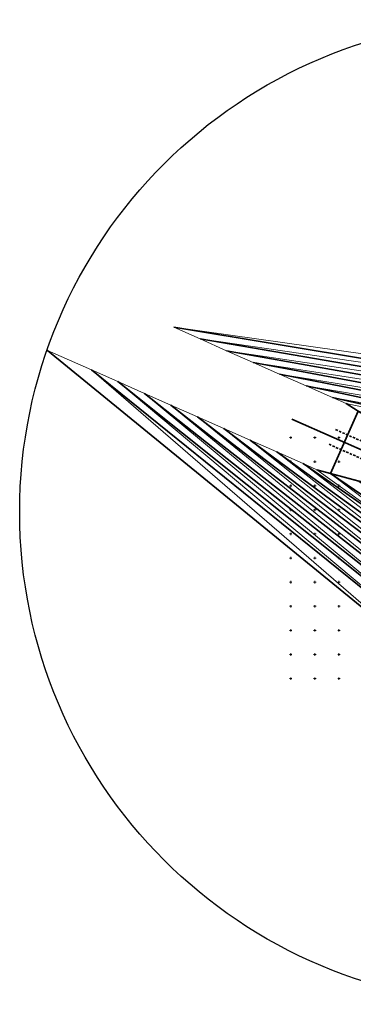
# Model space of a CAD drawing. Header units: metres. Extents: x -1013 to 1491576, y -5789570 to 1032.
# Tile 7 of 62: x -1013 to -322, y -1011 to 1032. Entities that reach past the tile are written whole.
import ezdxf
from ezdxf.xclip import XClip

# ---------------------------------------------------------------- set-up
doc = ezdxf.new("R2010")
doc.units = ezdxf.units.M
doc.header["$MEASUREMENT"] = 0
doc.header["$XCLIPFRAME"] = 0
doc.linetypes.add('Przerywana długa', pattern=[7.8, 5, -2.8])
doc.layers.add('700-L Mapa 1_1000 dwg', color=7, linetype='Continuous')
for name, color, linetype, lineweight in [('703-L Płaszczyzny podejścia 2D3', 152, 'Continuous', 30), ('703-L Płaszczyzny podejścia 2D38', 171, 'Continuous', 35), ('704-L Płaszczyzny podejścia 3D38', 171, 'Continuous', 35), ('704-L Płaszczyzny podejścia 3D93', 254, 'Continuous', 13), ('ex_02_DXF_MZ_5_Podzial_sekcyjny_krzyze7', 9, 'Continuous', 18)]:
    doc.layers.add(name, color=color, linetype=linetype, lineweight=lineweight)

# ---------------------------------------------------------------- blocks, each defined once
blk = doc.blocks.new('Rysunek_1_5', base_point=(-7447251.9, -5789835.3))
at = {"layer": 'ex_02_DXF_MZ_5_Podzial_sekcyjny_krzyze7', "color": 9, "linetype": 'Continuous', "lineweight": 18}
for p, q in [((-454.4, 164.7), (-449.4, 164.7)), ((-451.9, 162.2), (-451.9, 167.2)), ((-404.4, 164.7), (-399.4, 164.7)), ((-401.9, 162.2), (-401.9, 167.2)), ((-354.4, 164.7), (-349.4, 164.7)), ((-351.9, 162.2), (-351.9, 167.2)), ((-454.4, 114.7), (-449.4, 114.7)), ((-451.9, 112.2), (-451.9, 117.2)), ((-404.4, 114.7), (-399.4, 114.7)), ((-401.9, 112.2), (-401.9, 117.2)), ((-354.4, 114.7), (-349.4, 114.7)), ((-351.9, 112.2), (-351.9, 117.2)), ((-454.4, 64.7), (-449.4, 64.7)), ((-451.9, 62.2), (-451.9, 67.2)), ((-404.4, 64.7), (-399.4, 64.7)), ((-401.9, 62.2), (-401.9, 67.2)), ((-354.4, 64.7), (-349.4, 64.7)), ((-351.9, 62.2), (-351.9, 67.2)), ((-454.4, 14.7), (-449.4, 14.7)), ((-451.9, 12.2), (-451.9, 17.2)), ((-404.4, 14.7), (-399.4, 14.7)), ((-401.9, 12.2), (-401.9, 17.2)), ((-354.4, 14.7), (-349.4, 14.7)), ((-351.9, 12.2), (-351.9, 17.2)), ((-454.4, -35.3), (-449.4, -35.3)), ((-451.9, -37.8), (-451.9, -32.8)), ((-404.4, -35.3), (-399.4, -35.3)), ((-401.9, -37.8), (-401.9, -32.8)), ((-354.4, -35.3), (-349.4, -35.3)), ((-351.9, -37.8), (-351.9, -32.8)), ((-454.4, -85.3), (-449.4, -85.3)), ((-451.9, -87.8), (-451.9, -82.8)), ((-404.4, -85.3), (-399.4, -85.3)), ((-401.9, -87.8), (-401.9, -82.8)), ((-354.4, -85.3), (-349.4, -85.3)), ((-351.9, -87.8), (-351.9, -82.8)), ((-454.4, -135.3), (-449.4, -135.3)), ((-451.9, -137.8), (-451.9, -132.8)), ((-404.4, -135.3), (-399.4, -135.3)), ((-401.9, -137.8), (-401.9, -132.8)), ((-354.4, -135.3), (-349.4, -135.3)), ((-351.9, -137.8), (-351.9, -132.8)), ((-451.9, -187.8), (-451.9, -182.8)), ((-401.9, -187.8), (-401.9, -182.8)), ((-351.9, -187.8), (-351.9, -182.8)), ((-454.4, -185.3), (-449.4, -185.3)), ((-404.4, -185.3), (-399.4, -185.3)), ((-354.4, -185.3), (-349.4, -185.3)), ((-454.4, -235.3), (-449.4, -235.3)), ((-451.9, -237.8), (-451.9, -232.8)), ((-404.4, -235.3), (-399.4, -235.3)), ((-401.9, -237.8), (-401.9, -232.8)), ((-354.4, -235.3), (-349.4, -235.3)), ((-351.9, -237.8), (-351.9, -232.8)), ((-454.4, -285.3), (-449.4, -285.3)), ((-451.9, -287.8), (-451.9, -282.8)), ((-404.4, -285.3), (-399.4, -285.3)), ((-401.9, -287.8), (-401.9, -282.8)), ((-354.4, -285.3), (-349.4, -285.3)), ((-351.9, -287.8), (-351.9, -282.8)), ((-454.4, -335.3), (-449.4, -335.3)), ((-451.9, -337.8), (-451.9, -332.8)), ((-404.4, -335.3), (-399.4, -335.3)), ((-401.9, -337.8), (-401.9, -332.8)), ((-354.4, -335.3), (-349.4, -335.3)), ((-351.9, -337.8), (-351.9, -332.8))]:
    blk.add_line(p, q, dxfattribs=at)

msp = doc.modelspace()

# ---------------------------------------------------------------- linework, layer by layer
at = {"layer": '703-L Płaszczyzny podejścia 2D3', "color": 152, "linetype": 'Continuous', "lineweight": 30}
msp.add_circle((8.2, 10.4), 1021.7, dxfattribs=at)
at = {"layer": '703-L Płaszczyzny podejścia 2D38', "color": 171, "linetype": 'Continuous', "lineweight": 35}
for p, q in [((100.5, 262.1), (-694.3, 393.7)), ((-639.4, 369.4), (92.4, 243.8)), ((-956.2, 345.7), (-153.3, -310.8)), ((84.3, 225.5), (-584.6, 345.1)), ((-529.7, 320.8), (76.2, 207.2)), ((-139.8, -280.4), (-864.8, 305.2)), ((-474.9, 296.5), (68.1, 188.9)), ((-809.9, 280.9), (-131.7, -262.1)), ((60, 170.6), (-420, 272.2)), ((-123.6, -243.8), (-755, 256.6)), ((51.9, 152.4), (-365.1, 247.9)), ((-700.2, 232.3), (-115.5, -225.5)), ((-4.8, 24.4), (-336.8, 235.3)), ((-107.4, -207.2), (-645.3, 208)), ((-141.8, 66.9), (-449.3, 203.1)), ((-590.5, 183.6), (-99.3, -188.9)), ((-535.6, 159.3), (-91.2, -170.6)), ((-83.1, -152.4), (-480.8, 135)), ((-75, -134.1), (-425.9, 110.7)), ((-18.3, -6.1), (-397.6, 98.2))]:
    msp.add_line(p, q, dxfattribs=at)
at = {"layer": '703-L Płaszczyzny podejścia 2D38', "color": 171, "linetype": 'Przerywana długa', "lineweight": 35}
for p, q in [((-4.8, 24.4), (-360.4, 182)), ((-18.3, -6.1), (-373.9, 151.5))]:
    msp.add_line(p, q, dxfattribs=at)
at = {"layer": '704-L Płaszczyzny podejścia 3D38', "color": 171, "linetype": 'Continuous', "lineweight": 35, "flags": 128}
for points in [[(-369.3, 90.4), (-312.1, 219.6)], [(-310.8, 74.3), (-369.3, 90.4)], [(-66.9, -115.8), (-369.3, 90.4)], [(-369.3, 90.4), (-310.8, 74.3), (-58.8, -97.5)]]:
    msp.add_lwpolyline(points, dxfattribs=at)
at = {"layer": '704-L Płaszczyzny podejścia 3D93', "color": 254, "linetype": 'Continuous', "lineweight": 13, "flags": 128}
for points in [[(100.5, 262.1), (-639.4, 369.4), (-694.3, 393.7)], [(-694.3, 393.7), (100.5, 262.1)], [(-694.3, 393.7), (108.6, 280.4)], [(100.5, 262.1), (-694.3, 393.7)], [(92.4, 243.8), (-584.6, 345.1), (-639.4, 369.4)], [(-639.4, 369.4), (92.4, 243.8)], [(-639.4, 369.4), (100.5, 262.1)], [(92.4, 243.8), (-639.4, 369.4)], [(-153.3, -310.8), (-956.2, 345.7)], [(-956.2, 345.7), (-864.8, 305.2), (-153.3, -310.8)], [(84.3, 225.5), (-529.7, 320.8), (-584.6, 345.1)], [(-584.6, 345.1), (84.3, 225.5)], [(-584.6, 345.1), (92.4, 243.8)], [(84.3, 225.5), (-584.6, 345.1)], [(76.2, 207.2), (-474.9, 296.5), (-529.7, 320.8)], [(-529.7, 320.8), (76.2, 207.2)], [(-529.7, 320.8), (84.3, 225.5)], [(76.2, 207.2), (-529.7, 320.8)], [(-139.8, -280.4), (-864.8, 305.2)], [(-864.8, 305.2), (-809.9, 280.9), (-139.8, -280.4)], [(-864.8, 305.2), (-139.8, -280.4)], [(-153.3, -310.8), (-864.8, 305.2)], [(68.1, 188.9), (-420, 272.2), (-474.9, 296.5)], [(-474.9, 296.5), (68.1, 188.9)], [(-474.9, 296.5), (76.2, 207.2)], [(68.1, 188.9), (-474.9, 296.5)], [(-131.7, -262.1), (-809.9, 280.9)], [(-809.9, 280.9), (-755, 256.6), (-131.7, -262.1)], [(-809.9, 280.9), (-131.7, -262.1)], [(-139.8, -280.4), (-809.9, 280.9)], [(60, 170.6), (-365.1, 247.9), (-420, 272.2)], [(-420, 272.2), (60, 170.6)], [(-420, 272.2), (68.1, 188.9)], [(60, 170.6), (-420, 272.2)], [(-123.6, -243.8), (-755, 256.6)], [(-755, 256.6), (-700.2, 232.3), (-123.6, -243.8)], [(-755, 256.6), (-123.6, -243.8)], [(-131.7, -262.1), (-755, 256.6)], [(51.9, 152.4), (-336.8, 235.3), (-365.1, 247.9)], [(-365.1, 247.9), (51.9, 152.4)], [(-365.1, 247.9), (60, 170.6)], [(51.9, 152.4), (-365.1, 247.9)], [(-115.5, -225.5), (-700.2, 232.3)], [(-700.2, 232.3), (-645.3, 208), (-115.5, -225.5)], [(-700.2, 232.3), (-115.5, -225.5)], [(-123.6, -243.8), (-700.2, 232.3)], [(51.9, 152.4), (-312.1, 219.6), (-336.8, 235.3)], [(-336.8, 235.3), (51.9, 152.4)], [(-107.4, -207.2), (-645.3, 208)], [(-645.3, 208), (-590.5, 183.6), (-107.4, -207.2)], [(-645.3, 208), (-107.4, -207.2)], [(-115.5, -225.5), (-645.3, 208)], [(-99.3, -188.9), (-590.5, 183.6)], [(-590.5, 183.6), (-535.6, 159.3), (-99.3, -188.9)], [(-590.5, 183.6), (-99.3, -188.9)], [(-107.4, -207.2), (-590.5, 183.6)], [(-91.2, -170.6), (-535.6, 159.3)], [(-535.6, 159.3), (-480.8, 135), (-91.2, -170.6)], [(-535.6, 159.3), (-91.2, -170.6)], [(-99.3, -188.9), (-535.6, 159.3)], [(-83.1, -152.4), (-480.8, 135)], [(-480.8, 135), (-425.9, 110.7), (-83.1, -152.4)], [(-480.8, 135), (-83.1, -152.4)], [(-91.2, -170.6), (-480.8, 135)], [(-75, -134.1), (-425.9, 110.7)], [(-425.9, 110.7), (-397.6, 98.2), (-75, -134.1)], [(-425.9, 110.7), (-75, -134.1)], [(-83.1, -152.4), (-425.9, 110.7)], [(-75, -134.1), (-397.6, 98.2)], [(-397.6, 98.2), (-369.3, 90.4), (-75, -134.1)], [(-369.3, 90.4), (-66.9, -115.8)], [(-75, -134.1), (-369.3, 90.4)]]:
    msp.add_lwpolyline(points, dxfattribs=at)

# ---------------------------------------------------------------- block references
at = {"layer": '700-L Mapa 1_1000 dwg', "color": 52, "linetype": 'Continuous', "lineweight": 25}
ref = msp.add_blockref('Rysunek_1_5', (-7447251.9, -5789835.3), dxfattribs=at)
XClip(ref).set_block_clipping_path([(-454.4097296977, -337.82710067), (350.5902703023, 167.17289933)])

doc.saveas('drawing.dxf')
